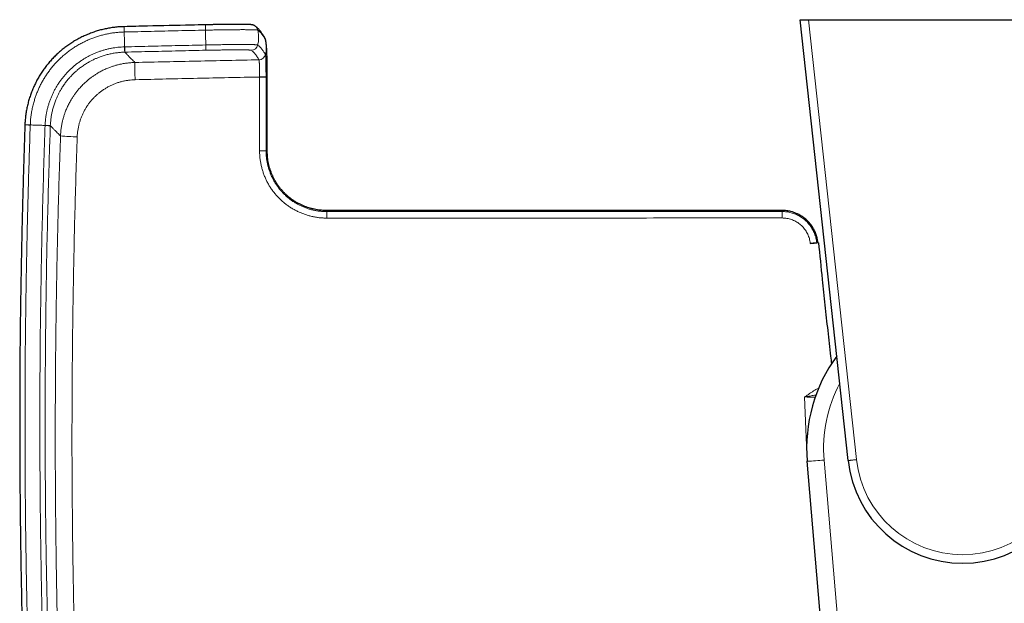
# Model space of a CAD drawing. Header units: millimetres. Extents: x 8 to 976, y 12 to 975.
# Tile 5 of 256: x 289 to 406, y 99 to 168. Entities that reach past the tile are written whole.
import ezdxf

# ---------------------------------------------------------------- set-up
doc = ezdxf.new("R2010")
doc.units = ezdxf.units.MM

msp = doc.modelspace()

# ---------------------------------------------------------------- linework, layer by layer
at = {"color": 7, "linetype": 'Continuous', "lineweight": 30}
for p, q in [((387.19, 115.71), (381.52, 167.7)), ((381.52, 167.7), (382.53, 167.7)), ((382.53, 167.7), (418.85, 167.7)), ((301.82, 166.87), (301.8, 166.87)), ((318.42, 165.53), (318.41, 165.54)), ((318.69, 152.2), (318.7, 160.92)), ((290.12, 155.31), (290.12, 155.3)), ((382.73, 141.3), (383.14, 141.34)), ((383.14, 141.34), (383.17, 141.34)), ((385.31, 80.84), (382.36, 115.62))]:
    msp.add_line(p, q, dxfattribs=at)
at = {"color": 252, "linetype": 'Continuous', "lineweight": 0}
for p, q in [((382.53, 167.7), (388.18, 115.82)), ((317.05, 166.51), (317.05, 166.51)), ((301.88, 163.88), (301.89, 163.88)), ((317.71, 162.97), (317.71, 162.97)), ((317.79, 160.95), (317.79, 160.94)), ((293.11, 155.2), (293.11, 155.21)), ((382.72, 141.33), (382.73, 141.3)), ((382.06, 123.21), (382.3, 117.5)), ((384.35, 115.77), (387.31, 80.99))]:
    msp.add_line(p, q, dxfattribs=at)
at = {"color": 252, "linetype": 'Continuous', "lineweight": 0, "flags": 128}
for points in [[(301.82, 166.25), (301.82, 166.32), (301.82, 166.4), (301.82, 166.47), (301.81, 166.53), (301.81, 166.59), (301.81, 166.65), (301.81, 166.7), (301.81, 166.75), (301.81, 166.79), (301.81, 166.82), (301.81, 166.84), (301.81, 166.86), (301.8, 166.87), (301.8, 166.87)], [(301.83, 166.25), (301.83, 166.32), (301.83, 166.4), (301.83, 166.47), (301.82, 166.53), (301.82, 166.59), (301.82, 166.65), (301.82, 166.7), (301.82, 166.75), (301.82, 166.79), (301.82, 166.82), (301.82, 166.84), (301.82, 166.86), (301.82, 166.87), (301.82, 166.87)], [(311.4, 166.47), (311.4, 166.54), (311.4, 166.62), (311.39, 166.69), (311.39, 166.75), (311.39, 166.81), (311.39, 166.87), (311.39, 166.92), (311.39, 166.97), (311.39, 167.01), (311.39, 167.04), (311.39, 167.06), (311.39, 167.08), (311.39, 167.09), (311.39, 167.09)], [(301.88, 163.88), (301.88, 163.88), (301.88, 163.89), (301.88, 163.91), (301.88, 163.94), (301.88, 163.97), (301.88, 164.01), (301.87, 164.05), (301.87, 164.1), (301.87, 164.16), (301.87, 164.22), (301.87, 164.29), (301.87, 164.35), (301.86, 164.42), (301.86, 164.5)], [(301.89, 163.88), (301.89, 163.88), (301.89, 163.89), (301.89, 163.91), (301.89, 163.94), (301.89, 163.97), (301.89, 164.01), (301.88, 164.05), (301.88, 164.11), (301.88, 164.16), (301.88, 164.22), (301.88, 164.29), (301.88, 164.35), (301.88, 164.42), (301.87, 164.5)], [(311.45, 164.1), (311.45, 164.1), (311.45, 164.11), (311.45, 164.13), (311.45, 164.16), (311.45, 164.19), (311.45, 164.23), (311.45, 164.27), (311.45, 164.32), (311.45, 164.38), (311.44, 164.44), (311.44, 164.51), (311.44, 164.57), (311.44, 164.64), (311.44, 164.72)], [(290.74, 155.29), (290.67, 155.29), (290.59, 155.29), (290.52, 155.3), (290.46, 155.3), (290.39, 155.3), (290.34, 155.3), (290.29, 155.31), (290.24, 155.31), (290.2, 155.31), (290.17, 155.31), (290.15, 155.31), (290.13, 155.31), (290.12, 155.31), (290.11, 155.31)], [(290.74, 155.28), (290.67, 155.28), (290.59, 155.28), (290.52, 155.29), (290.46, 155.29), (290.39, 155.29), (290.34, 155.29), (290.29, 155.3), (290.24, 155.3), (290.2, 155.3), (290.17, 155.3), (290.14, 155.3), (290.13, 155.3), (290.12, 155.3), (290.11, 155.3)], [(293.11, 155.21), (293.11, 155.21), (293.1, 155.21), (293.08, 155.21), (293.05, 155.21), (293.02, 155.21), (292.98, 155.21), (292.93, 155.21), (292.88, 155.21), (292.83, 155.22), (292.77, 155.22), (292.7, 155.22), (292.64, 155.22), (292.56, 155.23), (292.49, 155.23)], [(293.11, 155.2), (293.11, 155.2), (293.1, 155.2), (293.08, 155.2), (293.05, 155.2), (293.02, 155.2), (292.98, 155.2), (292.93, 155.2), (292.88, 155.2), (292.83, 155.21), (292.77, 155.21), (292.7, 155.21), (292.63, 155.21), (292.56, 155.21), (292.49, 155.22)], [(388.18, 115.82), (388.1, 115.81), (388.01, 115.8), (387.93, 115.79), (387.84, 115.78), (387.76, 115.77), (387.69, 115.76), (387.61, 115.75), (387.55, 115.75), (387.48, 115.74), (387.42, 115.73), (387.37, 115.73), (387.32, 115.72), (387.28, 115.72), (387.25, 115.71), (387.22, 115.71), (387.21, 115.71), (387.19, 115.71), (387.19, 115.71)]]:
    msp.add_lwpolyline(points, dxfattribs=at)
at = {"color": 7, "linetype": 'Continuous', "lineweight": 30, "flags": 128}
for points in [[(317.27, 166.94), (317.23, 166.97), (317.17, 167)], [(318.4, 165.55), (318.4, 165.55), (318.4, 165.56)], [(383.69, 141.4), (383.37, 141.36), (383.17, 141.34)]]:
    msp.add_lwpolyline(points, dxfattribs=at)
at = {"color": 252, "linetype": 'Continuous', "lineweight": 0}
for centre, radius, start, end in [((316.8, 166.3), 0.799, 12.3771, 54.0259), ((317.71, 165.16), 0.796, 12.3194, 29.0969), ((317.71, 165.16), 0.795, 12.3081, 27.3837), ((316.79, 164.9), 0.8, 271.2402, 347.117), ((354.62, 162.3), 51.54, 179.6035, 181.861), ((317.69, 163.77), 0.801, 271.2786, 346.9765), ((317.7, 163.77), 0.801, 271.28, 346.9288), ((317.94, 134.75), 26.2, 88.6593, 90.3322), ((317.91, 142.3), 18.64, 88.0199, 90.372), ((296.89, 184.07), 30.19, 265.1044, 268.8526), ((317.91, 134.58), 17.65, 87.9095, 90.3928), ((287.9, 144.43), 37.81, 359.8187, 0.9687), ((246, 144.44), 133.42, 359.9487, 0.2746), ((400.69, 117.16), 16.39, 152.1289, 184.8509), ((380.29, 157.75), 42.18, 272.8141, 275.5288), ((400.69, 117.18), 12.58, 186.2249, 353.7751)]:
    msp.add_arc(centre, radius, start, end, dxfattribs=at)
at = {"color": 7, "linetype": 'Continuous', "lineweight": 30}
for radius, start, end in [(18.39, 143.8022, 184.8509), (13.58, 186.2249, 353.7751)]:
    msp.add_arc((400.69, 117.18), radius, start, end, dxfattribs=at)
for points, knots in [([(301.8, 166.87), (301.75, 166.87), (301.6, 166.87), (301.37, 166.86), (301.09, 166.84), (300.81, 166.81), (300.54, 166.78), (300.26, 166.74), (299.99, 166.69), (299.72, 166.64), (299.45, 166.58), (299.18, 166.52), (298.91, 166.45), (298.64, 166.37), (298.38, 166.29), (298.12, 166.2), (297.86, 166.1), (297.6, 166), (297.35, 165.89), (297.09, 165.78), (296.84, 165.66), (296.59, 165.54), (296.35, 165.41), (296.1, 165.27), (295.86, 165.13), (295.63, 164.98), (295.4, 164.83), (295.17, 164.67), (294.95, 164.51), (294.73, 164.34), (294.51, 164.17), (294.3, 163.99), (294.09, 163.81), (293.89, 163.62), (293.68, 163.43), (293.49, 163.23), (293.3, 163.03), (293.11, 162.82), (292.93, 162.62), (292.76, 162.4), (292.59, 162.18), (292.42, 161.96), (292.26, 161.74), (292.1, 161.51), (291.95, 161.28), (291.81, 161.04), (291.67, 160.8), (291.53, 160.56), (291.41, 160.31), (291.28, 160.06), (291.17, 159.81), (291.06, 159.56), (290.95, 159.3), (290.85, 159.04), (290.76, 158.78), (290.67, 158.52), (290.59, 158.25), (290.51, 157.98), (290.45, 157.71), (290.38, 157.44), (290.33, 157.17), (290.28, 156.9), (290.23, 156.63), (290.2, 156.36), (290.17, 156.08), (290.14, 155.8), (290.12, 155.55), (290.12, 155.38), (290.12, 155.31)], [0, 0, 0, 0, 0.008932, 0.024219, 0.039549, 0.054881, 0.070163, 0.085508, 0.100873, 0.116196, 0.13142, 0.14663, 0.161908, 0.177181, 0.192458, 0.207749, 0.223101, 0.23832, 0.253582, 0.268897, 0.284252, 0.299631, 0.31502, 0.330398, 0.34575, 0.361061, 0.376317, 0.3915, 0.406701, 0.421981, 0.437285, 0.452607, 0.467942, 0.483284, 0.498625, 0.513959, 0.529281, 0.544584, 0.559864, 0.5751, 0.590337, 0.605608, 0.620906, 0.636223, 0.651552, 0.666885, 0.682209, 0.697518, 0.712802, 0.728053, 0.743298, 0.758486, 0.773746, 0.789062, 0.80442, 0.819803, 0.835195, 0.850575, 0.865927, 0.881233, 0.89648, 0.911637, 0.926856, 0.942165, 0.957475, 0.972783, 0.988087, 1, 1, 1, 1]), ([(311.39, 167.09), (310.82, 167.08), (308.55, 167.03), (305.36, 166.96), (302.73, 166.9), (301.82, 166.87)], [0, 0, 0, 0, 0.178527, 0.7119, 1, 1, 1, 1]), ([(317.17, 167), (317.16, 167.01), (317.14, 167.02), (317.1, 167.04), (317.05, 167.06), (317, 167.07), (316.97, 167.08), (316.93, 167.09), (316.9, 167.09), (316.87, 167.1), (316.82, 167.11), (316.77, 167.11), (316.7, 167.12), (316.63, 167.12), (316.56, 167.13), (316.49, 167.13), (316.4, 167.13), (316.32, 167.13), (316.23, 167.14), (316.13, 167.14), (316.03, 167.14), (315.93, 167.14), (315.82, 167.14), (315.71, 167.14), (315.59, 167.14), (315.47, 167.15), (315.34, 167.15), (315.21, 167.15), (315.07, 167.15), (314.93, 167.15), (314.79, 167.14), (314.65, 167.14), (314.5, 167.14), (314.34, 167.14), (314.18, 167.14), (314.02, 167.14), (313.85, 167.14), (313.68, 167.13), (313.51, 167.13), (313.33, 167.13), (313.15, 167.13), (312.97, 167.12), (312.79, 167.12), (312.61, 167.12), (312.42, 167.12), (312.24, 167.11), (312.06, 167.11), (311.89, 167.11), (311.72, 167.1), (311.55, 167.1), (311.44, 167.1), (311.39, 167.09)], [0, 0, 0, 0, 0.003869, 0.015143, 0.026654, 0.037606, 0.04697, 0.056342, 0.066785, 0.07937, 0.095175, 0.116754, 0.148211, 0.173875, 0.197898, 0.223389, 0.247757, 0.271497, 0.294907, 0.317959, 0.340796, 0.36348, 0.386058, 0.408564, 0.431024, 0.45347, 0.475917, 0.49838, 0.520353, 0.542019, 0.563749, 0.585565, 0.607475, 0.629494, 0.651636, 0.673908, 0.696316, 0.718868, 0.741505, 0.764188, 0.786742, 0.809186, 0.831541, 0.853828, 0.876066, 0.898279, 0.920489, 0.939856, 0.960632, 0.980748, 1, 1, 1, 1]), ([(318.4, 165.56), (318.37, 165.61), (318.31, 165.71), (318.22, 165.86), (318.12, 166.01), (318.02, 166.16), (317.93, 166.29), (317.83, 166.41), (317.74, 166.52), (317.64, 166.62), (317.54, 166.72), (317.44, 166.81), (317.35, 166.88), (317.29, 166.92), (317.27, 166.94)], [0, 0, 0, 0, 0.085891, 0.179802, 0.274269, 0.368319, 0.460845, 0.539644, 0.623353, 0.70469, 0.785861, 0.866651, 0.946772, 1, 1, 1, 1]), ([(318.5, 165.3), (318.5, 165.3), (318.5, 165.31), (318.49, 165.34), (318.48, 165.37), (318.47, 165.41), (318.45, 165.44), (318.44, 165.48), (318.43, 165.51), (318.42, 165.53), (318.42, 165.53)], [0, 0, 0, 0, 0.024489, 0.233512, 0.411493, 0.566554, 0.706086, 0.835896, 0.960662, 1, 1, 1, 1]), ([(318.49, 165.33), (318.49, 165.33), (318.49, 165.33), (318.5, 165.31), (318.5, 165.28), (318.5, 165.28)], [0, 0, 0, 0, 0.000131, 0.716505, 1, 1, 1, 1]), ([(318.7, 160.92), (318.7, 161), (318.7, 161.16), (318.69, 161.38), (318.69, 161.58), (318.69, 161.76), (318.69, 161.93), (318.69, 162.09), (318.69, 162.24), (318.69, 162.4), (318.68, 162.55), (318.68, 162.68), (318.68, 162.79), (318.68, 162.89), (318.67, 162.98), (318.67, 163.07), (318.67, 163.15), (318.67, 163.23), (318.67, 163.32), (318.66, 163.42), (318.66, 163.52), (318.66, 163.62), (318.65, 163.71), (318.65, 163.79), (318.65, 163.87), (318.64, 163.94), (318.64, 164), (318.64, 164.06), (318.63, 164.12), (318.63, 164.17), (318.63, 164.23), (318.63, 164.29), (318.62, 164.35), (318.62, 164.41), (318.61, 164.46), (318.61, 164.52), (318.6, 164.58), (318.6, 164.62), (318.6, 164.67), (318.59, 164.72), (318.58, 164.78), (318.58, 164.83), (318.57, 164.87), (318.57, 164.92), (318.56, 164.96), (318.55, 165.02), (318.54, 165.09), (318.52, 165.18), (318.51, 165.25), (318.5, 165.28)], [0, 0, 0, 0, 0.0437617, 0.0838626, 0.1207268, 0.1547086, 0.1861004, 0.2151277, 0.2419664, 0.2760793, 0.3063331, 0.3327993, 0.3554669, 0.3743744, 0.3938401, 0.4126137, 0.4306835, 0.4482786, 0.4682937, 0.4912499, 0.5171145, 0.542194, 0.5659102, 0.5844457, 0.6029375, 0.621639, 0.6406154, 0.6580112, 0.6728106, 0.6866215, 0.7032871, 0.7225774, 0.7410319, 0.7593144, 0.7788717, 0.7989717, 0.8156548, 0.8311902, 0.8457131, 0.860894, 0.8777741, 0.8928887, 0.9042876, 0.9144199, 0.9259442, 0.93923, 0.9564506, 0.9781892, 1, 1, 1, 1]), ([(290.11, 155.3), (290.11, 155.29), (290.08, 154.44), (290.03, 152.75), (289.95, 150.22), (289.88, 147.7), (289.81, 145.17), (289.75, 142.64), (289.7, 140.11), (289.65, 137.57), (289.61, 135.04), (289.57, 132.51), (289.54, 129.98), (289.52, 127.45), (289.51, 124.92), (289.5, 122.39), (289.5, 119.86), (289.5, 117.33), (289.51, 114.8), (289.53, 112.27), (289.55, 109.74), (289.58, 107.2), (289.62, 104.67), (289.66, 102.14), (289.71, 99.61), (289.76, 97.08), (289.82, 94.55), (289.89, 92.02), (289.97, 89.49), (290.03, 87.37), (290.08, 86.1), (290.09, 85.66)], [0, 0, 0, 0, 0.000334, 0.036616, 0.072923, 0.109249, 0.145586, 0.181929, 0.218266, 0.254603, 0.290941, 0.327279, 0.363617, 0.399955, 0.436293, 0.472631, 0.508968, 0.545305, 0.581642, 0.61798, 0.654317, 0.690654, 0.726991, 0.763327, 0.799664, 0.836001, 0.872338, 0.908676, 0.945015, 0.981354, 1, 1, 1, 1]), ([(325.7, 145.19), (325.6, 145.19), (325.4, 145.2), (325.09, 145.22), (324.76, 145.25), (324.43, 145.31), (324.09, 145.38), (323.75, 145.47), (323.43, 145.57), (323.11, 145.68), (322.79, 145.82), (322.47, 145.98), (322.15, 146.15), (321.83, 146.35), (321.53, 146.56), (321.24, 146.79), (320.97, 147.02), (320.71, 147.27), (320.45, 147.55), (320.21, 147.84), (319.97, 148.15), (319.75, 148.48), (319.56, 148.8), (319.4, 149.12), (319.26, 149.42), (319.13, 149.74), (319.02, 150.06), (318.92, 150.4), (318.84, 150.75), (318.77, 151.1), (318.73, 151.46), (318.7, 151.83), (318.69, 152.08), (318.69, 152.2)], [0, 0, 0, 0, 0.0270624, 0.0552924, 0.0847037, 0.1153176, 0.1471648, 0.1802859, 0.2097298, 0.2401864, 0.271651, 0.3039956, 0.337232, 0.3713904, 0.4065042, 0.4380469, 0.4703853, 0.5035545, 0.5374379, 0.5720013, 0.6073433, 0.6434705, 0.6799659, 0.7096229, 0.7399448, 0.7710023, 0.8023834, 0.8341499, 0.8664162, 0.89914, 0.9321063, 0.9656097, 1, 1, 1, 1]), ([(379.42, 145.2), (379.14, 145.2), (378.56, 145.2), (377.68, 145.2), (376.77, 145.2), (375.84, 145.2), (374.89, 145.2), (373.9, 145.2), (372.93, 145.2), (371.95, 145.2), (370.99, 145.2), (370, 145.2), (368.99, 145.2), (367.96, 145.2), (366.9, 145.2), (365.83, 145.2), (364.74, 145.2), (363.62, 145.2), (362.48, 145.2), (361.32, 145.2), (360.17, 145.2), (359.01, 145.2), (357.86, 145.2), (356.69, 145.2), (355.5, 145.2), (354.27, 145.2), (352.99, 145.2), (351.67, 145.2), (350.33, 145.2), (348.96, 145.2), (347.57, 145.2), (346.19, 145.2), (344.82, 145.2), (343.45, 145.2), (342.07, 145.2), (340.66, 145.2), (339.18, 145.2), (337.63, 145.2), (335.99, 145.2), (334.33, 145.2), (332.65, 145.2), (330.95, 145.19), (329.22, 145.19), (327.47, 145.19), (326.29, 145.19), (325.7, 145.19)], [0, 0, 0, 0, 0.015917, 0.032305, 0.049166, 0.066499, 0.084303, 0.10258, 0.121329, 0.13893, 0.156927, 0.175321, 0.194112, 0.213299, 0.232883, 0.252864, 0.273241, 0.294015, 0.315185, 0.336752, 0.358716, 0.379787, 0.401212, 0.422989, 0.445118, 0.467601, 0.491831, 0.516457, 0.541481, 0.566901, 0.592717, 0.618931, 0.644009, 0.669441, 0.695225, 0.721362, 0.747851, 0.777832, 0.808252, 0.839111, 0.87041, 0.902148, 0.934326, 0.966943, 1, 1, 1, 1]), ([(383.63, 141.39), (383.63, 141.44), (383.61, 141.57), (383.58, 141.77), (383.53, 141.99), (383.47, 142.22), (383.39, 142.45), (383.29, 142.69), (383.17, 142.94), (383.03, 143.18), (382.87, 143.43), (382.69, 143.66), (382.51, 143.87), (382.31, 144.07), (382.1, 144.25), (381.87, 144.42), (381.63, 144.59), (381.36, 144.73), (381.07, 144.87), (380.77, 144.98), (380.48, 145.07), (380.2, 145.13), (379.95, 145.17), (379.69, 145.2), (379.51, 145.2), (379.42, 145.2)], [0, 0, 0, 0, 0.026194, 0.060494, 0.096768, 0.134962, 0.174999, 0.216777, 0.260194, 0.305672, 0.353313, 0.402919, 0.445576, 0.489244, 0.533948, 0.580134, 0.627821, 0.676986, 0.727589, 0.779572, 0.83287, 0.873667, 0.915135, 0.957251, 1, 1, 1, 1]), ([(382.72, 141.33), (382.77, 141.33), (382.85, 141.34), (382.98, 141.35), (383.1, 141.37), (383.2, 141.38), (383.3, 141.38), (383.38, 141.39), (383.45, 141.39), (383.47, 141.39), (383.49, 141.4)], [0, 0, 0, 0, 0.124788, 0.249388, 0.374189, 0.499275, 0.624648, 0.749868, 0.874879, 1, 1, 1, 1]), ([(383.63, 141.39), (383.63, 141.39), (383.63, 141.39), (383.61, 141.4), (383.58, 141.4), (383.54, 141.4), (383.51, 141.4), (383.49, 141.4)], [0, 0, 0, 0, 0.217202, 0.411534, 0.606415, 0.802941, 1, 1, 1, 1]), ([(383.69, 141.4), (383.84, 139.95), (384.09, 137.5), (384.45, 134.04), (384.78, 131.03), (385.04, 128.72), (385.19, 127.42), (385.22, 127.13)], [0, 0, 0, 0, 0.304169, 0.515372, 0.726574, 0.937774, 1, 1, 1, 1])]:
    msp.add_open_spline(points, degree=3, knots=knots, dxfattribs=at)
at = {"color": 252, "linetype": 'Continuous', "lineweight": 0}
for points, knots in [([(290.74, 155.29), (290.74, 155.29), (290.77, 155.48), (290.76, 155.85), (290.84, 156.41), (290.92, 156.97), (291.04, 157.52), (291.18, 158.03), (291.33, 158.51), (291.49, 158.96), (291.67, 159.39), (291.86, 159.83), (292.08, 160.26), (292.32, 160.68), (292.58, 161.09), (292.85, 161.49), (293.14, 161.88), (293.45, 162.26), (293.77, 162.62), (294.12, 162.98), (294.5, 163.34), (294.91, 163.69), (295.34, 164.02), (295.79, 164.34), (296.24, 164.63), (296.69, 164.88), (297.14, 165.11), (297.57, 165.31), (298, 165.49), (298.45, 165.65), (298.91, 165.8), (299.38, 165.92), (299.86, 166.03), (300.34, 166.12), (300.83, 166.18), (301.32, 166.23), (301.65, 166.24), (301.82, 166.25), (301.82, 166.25)], [0, 0, 0, 0, 0.000003, 0.032761, 0.065578, 0.098415, 0.131232, 0.163989, 0.19148, 0.218994, 0.246509, 0.274, 0.302287, 0.3306, 0.358913, 0.387201, 0.415339, 0.443503, 0.471668, 0.499807, 0.531371, 0.563007, 0.594679, 0.626351, 0.657986, 0.68955, 0.71707, 0.744613, 0.772156, 0.799676, 0.827993, 0.856337, 0.884681, 0.912998, 0.941993, 0.971001, 0.999997, 1, 1, 1, 1]), ([(301.82, 166.25), (301.82, 166.14), (301.83, 165.92), (301.84, 165.6), (301.84, 165.29), (301.85, 165.01), (301.86, 164.75), (301.86, 164.58), (301.86, 164.5)], [0, 0, 0, 0, 0.18594, 0.37292, 0.560306, 0.707423, 0.85409, 1, 1, 1, 1]), ([(301.82, 166.25), (301.82, 166.25), (301.82, 166.25), (301.83, 166.25), (301.83, 166.25)], [0, 0, 0, 0, 0.006006, 1, 1, 1, 1]), ([(301.83, 166.25), (302.89, 166.27), (305.01, 166.32), (308.2, 166.4), (310.33, 166.44), (311.4, 166.47)], [0, 0, 0, 0, 0.331309, 0.665654, 1, 1, 1, 1]), ([(311.4, 166.47), (311.4, 166.47), (311.47, 166.47), (311.61, 166.47), (311.81, 166.48), (312.02, 166.48), (312.27, 166.48), (312.56, 166.49), (312.89, 166.49), (313.22, 166.5), (313.54, 166.5), (313.87, 166.51), (314.17, 166.51), (314.45, 166.52), (314.72, 166.52), (314.97, 166.52), (315.22, 166.52), (315.47, 166.52), (315.7, 166.53), (315.91, 166.53), (316.12, 166.52), (316.31, 166.52), (316.49, 166.52), (316.67, 166.52), (316.81, 166.52), (316.94, 166.51), (317.01, 166.51), (317.05, 166.51), (317.05, 166.51)], [0, 0, 0, 0, 0.0000084, 0.0291402, 0.0582714, 0.0875454, 0.1168187, 0.1642087, 0.2116344, 0.2590267, 0.3077006, 0.3564099, 0.4050834, 0.4482189, 0.4913785, 0.53451, 0.5786461, 0.6228089, 0.6669419, 0.70996, 0.7530041, 0.7960247, 0.8400224, 0.8840509, 0.9280502, 0.9639896, 0.9999953, 1, 1, 1, 1]), ([(311.4, 166.47), (311.4, 166.36), (311.41, 166.14), (311.41, 165.82), (311.42, 165.51), (311.43, 165.23), (311.43, 164.97), (311.44, 164.8), (311.44, 164.72)], [0, 0, 0, 0, 0.18594, 0.372919, 0.560305, 0.707423, 0.854087, 1, 1, 1, 1]), ([(317.05, 166.51), (317.05, 166.51), (317.09, 166.51), (317.2, 166.51), (317.31, 166.5), (317.41, 166.49), (317.49, 166.49), (317.54, 166.48), (317.57, 166.47), (317.58, 166.47), (317.58, 166.47), (317.58, 166.47)], [0, 0, 0, 0, 0.000027, 0.15653, 0.313465, 0.470548, 0.627497, 0.784006, 0.891991, 0.999975, 1, 1, 1, 1]), ([(317.58, 166.47), (317.6, 166.36), (317.64, 166.14), (317.67, 165.82), (317.68, 165.51), (317.66, 165.23), (317.63, 164.97), (317.59, 164.8), (317.57, 164.72)], [0, 0, 0, 0, 0.185952, 0.372936, 0.560323, 0.707437, 0.854097, 1, 1, 1, 1]), ([(317.58, 166.47), (317.62, 166.44), (317.69, 166.38), (317.8, 166.28), (317.91, 166.16), (318.03, 166.03), (318.14, 165.89), (318.25, 165.72), (318.37, 165.54), (318.45, 165.4), (318.49, 165.33)], [0, 0, 0, 0, 0.123227, 0.246457, 0.369685, 0.492915, 0.616153, 0.739393, 0.869694, 1, 1, 1, 1]), ([(318.49, 165.33), (318.51, 165.23), (318.55, 165.01), (318.58, 164.68), (318.58, 164.38), (318.56, 164.09), (318.53, 163.84), (318.49, 163.67), (318.48, 163.59)], [0, 0, 0, 0, 0.185956, 0.372943, 0.56033, 0.707443, 0.854101, 1, 1, 1, 1]), ([(318.49, 165.33), (318.49, 165.33), (318.49, 165.33), (318.49, 165.33), (318.49, 165.33)], [0, 0, 0, 0, 0.997697, 1, 1, 1, 1]), ([(301.86, 164.5), (301.86, 164.5), (301.73, 164.49), (301.47, 164.48), (301.08, 164.45), (300.7, 164.4), (300.31, 164.33), (299.92, 164.25), (299.53, 164.15), (299.15, 164.04), (298.77, 163.91), (298.4, 163.76), (298.03, 163.6), (297.67, 163.42), (297.32, 163.23), (296.97, 163.02), (296.63, 162.79), (296.29, 162.55), (295.97, 162.29), (295.67, 162.03), (295.38, 161.76), (295.1, 161.47), (294.83, 161.17), (294.57, 160.86), (294.32, 160.53), (294.08, 160.19), (293.86, 159.85), (293.66, 159.5), (293.48, 159.14), (293.31, 158.78), (293.15, 158.41), (293.01, 158.02), (292.89, 157.63), (292.78, 157.24), (292.68, 156.84), (292.61, 156.44), (292.55, 156.04), (292.51, 155.63), (292.51, 155.36), (292.49, 155.23), (292.49, 155.23)], [0, 0, 0, 0, 0.000005, 0.02685, 0.053718, 0.080589, 0.107438, 0.135007, 0.162599, 0.190189, 0.217756, 0.245291, 0.272851, 0.300413, 0.327952, 0.3563, 0.384676, 0.413052, 0.441402, 0.46893, 0.496482, 0.524033, 0.55156, 0.579889, 0.608244, 0.636596, 0.664923, 0.69245, 0.720001, 0.747549, 0.775073, 0.803391, 0.831735, 0.860076, 0.888391, 0.916281, 0.944195, 0.972108, 0.999996, 1, 1, 1, 1]), ([(293.11, 155.21), (293.12, 155.33), (293.13, 155.58), (293.17, 155.96), (293.22, 156.34), (293.3, 156.75), (293.41, 157.2), (293.55, 157.67), (293.7, 158.11), (293.86, 158.5), (294.03, 158.85), (294.2, 159.19), (294.41, 159.56), (294.66, 159.94), (294.95, 160.35), (295.24, 160.71), (295.53, 161.02), (295.79, 161.3), (296.07, 161.56), (296.39, 161.84), (296.76, 162.12), (297.17, 162.41), (297.56, 162.65), (297.93, 162.85), (298.27, 163.03), (298.63, 163.18), (299.02, 163.34), (299.45, 163.48), (299.93, 163.61), (300.41, 163.72), (300.9, 163.8), (301.39, 163.85), (301.72, 163.87), (301.88, 163.88)], [0, 0, 0, 0, 0.0278984, 0.0558215, 0.0837448, 0.1116431, 0.1483439, 0.1850729, 0.2217737, 0.250095, 0.2784421, 0.3067893, 0.3351108, 0.3718116, 0.4085405, 0.4452414, 0.4735634, 0.5019108, 0.5302583, 0.5585802, 0.5952971, 0.6320423, 0.6687595, 0.6970941, 0.725455, 0.7538154, 0.7821499, 0.8183675, 0.8546936, 0.8910753, 0.9274563, 0.9637823, 1, 1, 1, 1]), ([(301.87, 164.5), (301.87, 164.5), (301.87, 164.5), (301.86, 164.5), (301.86, 164.5)], [0, 0, 0, 0, 0.994289, 1, 1, 1, 1]), ([(311.44, 164.72), (310.37, 164.69), (308.24, 164.65), (305.05, 164.57), (302.93, 164.52), (301.87, 164.5)], [0, 0, 0, 0, 0.334478, 0.668956, 1, 1, 1, 1]), ([(301.89, 163.88), (302.94, 163.9), (305.07, 163.95), (308.25, 164.02), (310.39, 164.07), (311.45, 164.1)], [0, 0, 0, 0, 0.331044, 0.665523, 1, 1, 1, 1]), ([(303.08, 162.65), (303.02, 162.72), (302.88, 162.86), (302.7, 163.05), (302.53, 163.22), (302.39, 163.36), (302.27, 163.48), (302.17, 163.58), (302.09, 163.67), (302.01, 163.75), (301.94, 163.82), (301.91, 163.86), (301.89, 163.88)], [0, 0, 0, 0, 0.112442, 0.224884, 0.337346, 0.449809, 0.541495, 0.633181, 0.724867, 0.816577, 0.908288, 1, 1, 1, 1]), ([(317.57, 164.72), (317.57, 164.72), (317.57, 164.72), (317.55, 164.73), (317.51, 164.73), (317.44, 164.74), (317.34, 164.75), (317.23, 164.75), (317.11, 164.76), (316.97, 164.76), (316.81, 164.77), (316.63, 164.77), (316.44, 164.77), (316.23, 164.77), (316.01, 164.78), (315.77, 164.78), (315.51, 164.78), (315.25, 164.77), (314.97, 164.77), (314.67, 164.77), (314.33, 164.77), (313.97, 164.77), (313.59, 164.76), (313.21, 164.75), (312.84, 164.75), (312.48, 164.74), (312.13, 164.73), (311.79, 164.72), (311.55, 164.72), (311.44, 164.72), (311.44, 164.72)], [0, 0, 0, 0, 0.000006, 0.039419, 0.078942, 0.118503, 0.158026, 0.19744, 0.233941, 0.270556, 0.307231, 0.343909, 0.380528, 0.417032, 0.453648, 0.490386, 0.527183, 0.56398, 0.600718, 0.637335, 0.680178, 0.723153, 0.766174, 0.809151, 0.851993, 0.888964, 0.925997, 0.963026, 0.999994, 1, 1, 1, 1]), ([(311.45, 164.1), (311.55, 164.1), (311.75, 164.1), (312.06, 164.11), (312.36, 164.11), (312.67, 164.12), (313, 164.12), (313.33, 164.13), (313.66, 164.13), (313.98, 164.14), (314.29, 164.14), (314.59, 164.14), (314.88, 164.14), (315.15, 164.15), (315.4, 164.15), (315.64, 164.14), (315.85, 164.14), (316.05, 164.14), (316.23, 164.14), (316.38, 164.13), (316.51, 164.13), (316.61, 164.12), (316.69, 164.12), (316.75, 164.11), (316.79, 164.1), (316.8, 164.1), (316.81, 164.09)], [0, 0, 0, 0, 0.036899, 0.07386, 0.110826, 0.147731, 0.190739, 0.233881, 0.277068, 0.320208, 0.363218, 0.407077, 0.451095, 0.495163, 0.539177, 0.583036, 0.626853, 0.670821, 0.714835, 0.758792, 0.802605, 0.842013, 0.881529, 0.92108, 0.960595, 1, 1, 1, 1]), ([(316.81, 164.09), (316.85, 164.07), (316.93, 164.01), (317.04, 163.9), (317.15, 163.78), (317.27, 163.65), (317.38, 163.5), (317.49, 163.34), (317.6, 163.16), (317.68, 163.03), (317.71, 162.97)], [0, 0, 0, 0, 0.129538, 0.259078, 0.382561, 0.506045, 0.629539, 0.753033, 0.876515, 1, 1, 1, 1]), ([(318.48, 163.59), (318.44, 163.65), (318.36, 163.78), (318.25, 163.96), (318.14, 164.12), (318.03, 164.27), (317.92, 164.4), (317.8, 164.52), (317.69, 164.63), (317.61, 164.69), (317.57, 164.72)], [0, 0, 0, 0, 0.123482, 0.246967, 0.370451, 0.493934, 0.617427, 0.740921, 0.870459, 1, 1, 1, 1]), ([(303.08, 162.65), (302.92, 162.65), (302.59, 162.63), (302.09, 162.58), (301.63, 162.5), (301.22, 162.42), (300.85, 162.32), (300.48, 162.21), (300.08, 162.06), (299.65, 161.89), (299.2, 161.68), (298.8, 161.45), (298.44, 161.23), (298.12, 161.02), (297.81, 160.79), (297.48, 160.52), (297.13, 160.22), (296.78, 159.87), (296.47, 159.52), (296.2, 159.2), (295.97, 158.89), (295.76, 158.57), (295.53, 158.21), (295.31, 157.81), (295.09, 157.36), (294.92, 156.94), (294.77, 156.54), (294.66, 156.18), (294.56, 155.81), (294.47, 155.4), (294.39, 154.95), (294.33, 154.47), (294.32, 154.15), (294.31, 153.99)], [0, 0, 0, 0, 0.0367155, 0.0734593, 0.1101748, 0.1385063, 0.1668641, 0.1952214, 0.2235529, 0.2602861, 0.2970477, 0.3337813, 0.3621307, 0.3905061, 0.4188815, 0.4472309, 0.4838876, 0.520573, 0.5572301, 0.5855193, 0.6138344, 0.6421494, 0.6704383, 0.70702, 0.7436298, 0.7802114, 0.808439, 0.8366924, 0.8649457, 0.8931733, 0.9287736, 0.9643998, 1, 1, 1, 1]), ([(317.71, 162.97), (315.27, 162.92), (310.4, 162.82), (305.52, 162.71), (303.08, 162.65)], [0, 0, 0, 0, 0.499999, 1, 1, 1, 1]), ([(317.71, 162.97), (317.72, 162.96), (317.72, 162.95), (317.72, 162.93), (317.73, 162.88), (317.75, 162.8), (317.75, 162.69), (317.76, 162.57), (317.77, 162.42), (317.78, 162.26), (317.78, 162.08), (317.78, 161.89), (317.78, 161.69), (317.78, 161.5), (317.79, 161.32), (317.79, 161.13), (317.79, 161.01), (317.79, 160.95)], [0, 0, 0, 0, 0.0420808, 0.0841674, 0.1584547, 0.2329877, 0.3072688, 0.3815364, 0.4560344, 0.5302866, 0.6044508, 0.6788589, 0.7530329, 0.8146404, 0.8765241, 0.9383993, 1, 1, 1, 1]), ([(318.48, 163.59), (318.48, 163.59), (318.47, 163.59), (318.48, 163.59), (318.48, 163.59)], [0, 0, 0, 0, 0.002191, 1, 1, 1, 1]), ([(318.56, 160.94), (318.56, 160.94), (318.56, 161.01), (318.56, 161.14), (318.55, 161.33), (318.54, 161.52), (318.54, 161.71), (318.54, 161.9), (318.53, 162.09), (318.54, 162.29), (318.54, 162.48), (318.54, 162.65), (318.53, 162.81), (318.52, 162.96), (318.52, 163.1), (318.51, 163.22), (318.51, 163.33), (318.5, 163.41), (318.49, 163.48), (318.48, 163.53), (318.48, 163.57), (318.48, 163.58), (318.48, 163.59), (318.48, 163.59)], [0, 0, 0, 0, 0.000015, 0.049164, 0.098513, 0.148003, 0.197485, 0.246745, 0.302, 0.35743, 0.412784, 0.467935, 0.523507, 0.579295, 0.635147, 0.690809, 0.74654, 0.80248, 0.858512, 0.91435, 0.957167, 0.999985, 1, 1, 1, 1]), ([(296.28, 153.89), (296.29, 154.01), (296.3, 154.26), (296.35, 154.64), (296.41, 155.01), (296.5, 155.39), (296.61, 155.77), (296.74, 156.14), (296.89, 156.5), (297.06, 156.85), (297.25, 157.2), (297.46, 157.53), (297.68, 157.85), (297.93, 158.16), (298.19, 158.45), (298.47, 158.73), (298.77, 158.99), (299.07, 159.23), (299.4, 159.46), (299.73, 159.67), (300.08, 159.86), (300.43, 160.03), (300.8, 160.18), (301.17, 160.31), (301.55, 160.41), (301.94, 160.5), (302.33, 160.56), (302.72, 160.61), (302.98, 160.62), (303.11, 160.62)], [0, 0, 0, 0, 0.035601, 0.071228, 0.106829, 0.143845, 0.180978, 0.21817, 0.255362, 0.292494, 0.32951, 0.366604, 0.403816, 0.441086, 0.478358, 0.515569, 0.552663, 0.589845, 0.627144, 0.664504, 0.701864, 0.739164, 0.776346, 0.813524, 0.850818, 0.888172, 0.925527, 0.962822, 1, 1, 1, 1]), ([(303.11, 160.62), (305.56, 160.68), (310.45, 160.79), (315.34, 160.89), (317.79, 160.94)], [0, 0, 0, 0, 0.499999, 1, 1, 1, 1]), ([(317.79, 160.94), (317.79, 159.87), (317.79, 158.04), (317.79, 155.14), (317.79, 153.3), (317.79, 152.23)], [0, 0, 0, 0, 0.367627, 0.632401, 1, 1, 1, 1]), ([(318.55, 152.22), (318.55, 153.29), (318.55, 155.42), (318.56, 158.32), (318.56, 160.16), (318.56, 160.93)], [0, 0, 0, 0, 0.367599, 0.735198, 1, 1, 1, 1]), ([(318.69, 160.92), (318.69, 160.92), (318.69, 160.93), (318.66, 160.93), (318.62, 160.94), (318.58, 160.94), (318.56, 160.94)], [0, 0, 0, 0, 0.26458, 0.510689, 0.755995, 1, 1, 1, 1]), ([(318.56, 160.93), (318.56, 160.93), (318.56, 160.94), (318.56, 160.94), (318.56, 160.94)], [0, 0, 0, 0, 0.995715, 1, 1, 1, 1]), ([(290.72, 85.69), (290.69, 86.62), (290.6, 89.26), (290.47, 93.61), (290.35, 98.73), (290.25, 103.85), (290.18, 108.96), (290.14, 113.44), (290.13, 117.28), (290.12, 120.68), (290.13, 124.28), (290.15, 128.08), (290.19, 131.88), (290.24, 135.68), (290.31, 139.47), (290.39, 143.34), (290.49, 147.27), (290.61, 151.28), (290.7, 153.95), (290.74, 155.28)], [0, 0, 0, 0, 0.040319, 0.113868, 0.187419, 0.260971, 0.334522, 0.408071, 0.454035, 0.5, 0.554568, 0.609136, 0.663705, 0.718266, 0.772827, 0.827388, 0.884925, 0.942463, 1, 1, 1, 1]), ([(290.74, 155.29), (290.85, 155.29), (291.06, 155.28), (291.39, 155.27), (291.7, 155.26), (291.98, 155.25), (292.24, 155.24), (292.41, 155.23), (292.49, 155.23)], [0, 0, 0, 0, 0.1859406, 0.3729224, 0.5603078, 0.7074234, 0.8540898, 1, 1, 1, 1]), ([(290.74, 155.28), (290.74, 155.28), (290.74, 155.29), (290.74, 155.29), (290.74, 155.29)], [0, 0, 0, 0, 0.994049, 1, 1, 1, 1]), ([(292.49, 155.22), (292.45, 154.15), (292.38, 152.02), (292.27, 148.18), (292.15, 143.71), (292.04, 138.59), (291.96, 133.47), (291.9, 128.36), (291.88, 123.52), (291.87, 118.97), (291.89, 114.71), (291.92, 110.22), (291.98, 105.5), (292.06, 100.56), (292.17, 95.62), (292.31, 90.69), (292.42, 87.39), (292.47, 85.75)], [0, 0, 0, 0, 0.04603, 0.09206, 0.165714, 0.239369, 0.313025, 0.386681, 0.460335, 0.521709, 0.583084, 0.644458, 0.715565, 0.786674, 0.857783, 0.928892, 1, 1, 1, 1]), ([(292.49, 155.23), (292.49, 155.23), (292.49, 155.22), (292.49, 155.22), (292.49, 155.22)], [0, 0, 0, 0, 0.005666, 1, 1, 1, 1]), ([(293.09, 85.77), (293.04, 87.41), (292.93, 90.7), (292.8, 95.64), (292.69, 100.58), (292.6, 105.51), (292.54, 110.23), (292.51, 114.71), (292.5, 118.97), (292.5, 123.52), (292.53, 128.35), (292.58, 133.47), (292.66, 138.58), (292.77, 143.69), (292.89, 148.17), (293, 152), (293.08, 154.13), (293.11, 155.2)], [0, 0, 0, 0, 0.071108, 0.142216, 0.213326, 0.284435, 0.355542, 0.416916, 0.478291, 0.539665, 0.613319, 0.686975, 0.760631, 0.834286, 0.907941, 0.95397, 1, 1, 1, 1]), ([(293.11, 155.2), (293.13, 155.18), (293.17, 155.14), (293.23, 155.07), (293.31, 155), (293.4, 154.91), (293.5, 154.8), (293.62, 154.68), (293.76, 154.54), (293.93, 154.38), (294.11, 154.19), (294.24, 154.06), (294.31, 153.99)], [0, 0, 0, 0, 0.092275, 0.1845513, 0.2768269, 0.3691269, 0.4614289, 0.5537301, 0.6652877, 0.7768448, 0.888422, 1, 1, 1, 1]), ([(294.31, 153.99), (294.26, 152.5), (294.16, 149.52), (294.03, 145.05), (293.93, 140.58), (293.84, 136.11), (293.77, 131.64), (293.72, 127.17), (293.7, 122.7), (293.69, 118.22), (293.7, 113.75), (293.73, 109.28), (293.79, 104.8), (293.86, 100.32), (293.95, 95.84), (294.06, 91.36), (294.16, 88.38), (294.2, 86.89)], [0, 0, 0, 0, 0.066621, 0.133243, 0.199866, 0.266488, 0.333109, 0.399731, 0.466353, 0.532975, 0.599597, 0.666219, 0.732974, 0.799731, 0.866488, 0.933244, 1, 1, 1, 1]), ([(296.17, 86.9), (296.13, 88.39), (296.04, 91.36), (295.93, 95.82), (295.83, 100.29), (295.76, 104.75), (295.71, 109.21), (295.67, 113.68), (295.66, 118.14), (295.67, 122.6), (295.7, 127.07), (295.74, 131.53), (295.81, 136), (295.9, 140.47), (296, 144.95), (296.13, 149.42), (296.23, 152.4), (296.28, 153.89)], [0, 0, 0, 0, 0.066621, 0.133243, 0.199866, 0.266488, 0.333109, 0.399731, 0.466353, 0.532975, 0.599597, 0.666219, 0.732974, 0.799731, 0.866488, 0.933244, 1, 1, 1, 1]), ([(317.79, 152.23), (317.79, 152.09), (317.79, 151.79), (317.83, 151.36), (317.89, 150.92), (317.98, 150.49), (318.09, 150.06), (318.22, 149.63), (318.38, 149.22), (318.56, 148.81), (318.76, 148.41), (318.99, 148.03), (319.23, 147.66), (319.5, 147.3), (319.79, 146.96), (320.1, 146.63), (320.42, 146.33), (320.76, 146.04), (321.11, 145.77), (321.49, 145.52), (321.87, 145.3), (322.27, 145.09), (322.67, 144.91), (323.09, 144.75), (323.51, 144.61), (323.94, 144.5), (324.38, 144.41), (324.82, 144.35), (325.27, 144.31), (325.56, 144.31), (325.71, 144.31)], [0, 0, 0, 0, 0.03531, 0.070676, 0.106041, 0.141351, 0.177014, 0.21279, 0.248623, 0.284455, 0.320229, 0.355891, 0.391599, 0.42742, 0.463298, 0.499176, 0.534995, 0.570702, 0.60639, 0.642192, 0.678049, 0.713906, 0.749705, 0.785391, 0.821066, 0.856852, 0.892696, 0.92854, 0.964326, 1, 1, 1, 1]), ([(325.71, 145.07), (325.71, 145.07), (325.57, 145.07), (325.31, 145.07), (324.9, 145.11), (324.51, 145.16), (324.11, 145.24), (323.72, 145.34), (323.34, 145.46), (322.96, 145.61), (322.6, 145.77), (322.24, 145.96), (321.89, 146.16), (321.56, 146.39), (321.24, 146.63), (320.93, 146.89), (320.64, 147.17), (320.36, 147.46), (320.1, 147.77), (319.86, 148.09), (319.64, 148.42), (319.43, 148.77), (319.25, 149.13), (319.09, 149.5), (318.94, 149.87), (318.82, 150.26), (318.72, 150.65), (318.65, 151.04), (318.59, 151.43), (318.56, 151.83), (318.55, 152.09), (318.55, 152.22), (318.55, 152.22)], [0, 0, 0, 0, 0.000005, 0.035679, 0.071464, 0.107307, 0.143152, 0.178939, 0.214614, 0.250302, 0.286102, 0.321961, 0.357823, 0.393628, 0.429321, 0.465025, 0.500843, 0.53672, 0.572597, 0.608417, 0.644123, 0.679783, 0.715555, 0.751384, 0.787214, 0.822988, 0.858649, 0.893958, 0.929322, 0.964685, 0.999995, 1, 1, 1, 1]), ([(318.69, 152.2), (318.69, 152.21), (318.68, 152.21), (318.66, 152.21), (318.61, 152.22), (318.57, 152.22), (318.55, 152.22)], [0, 0, 0, 0, 0.254031, 0.503652, 0.752485, 1, 1, 1, 1]), ([(325.7, 145.19), (325.7, 145.19), (325.7, 145.19), (325.7, 145.16), (325.71, 145.13), (325.71, 145.09), (325.71, 145.07)], [0, 0, 0, 0, 0.221768, 0.482189, 0.741803, 1, 1, 1, 1]), ([(379.42, 145.2), (379.42, 145.2), (379.42, 145.2), (379.42, 145.17), (379.43, 145.14), (379.43, 145.1), (379.43, 145.08)], [0, 0, 0, 0, 0.221785, 0.48222, 0.741789, 1, 1, 1, 1]), ([(379.43, 145.08), (377.29, 145.08), (370.89, 145.07), (360.23, 145.07), (348.07, 145.07), (336.57, 145.07), (329.33, 145.07), (325.71, 145.07)], [0, 0, 0, 0, 0.119134, 0.357401, 0.59567, 0.797835, 1, 1, 1, 1]), ([(325.71, 144.31), (329.33, 144.31), (336.57, 144.31), (348.08, 144.31), (360.23, 144.31), (370.9, 144.32), (377.29, 144.32), (379.43, 144.32)], [0, 0, 0, 0, 0.202165, 0.40433, 0.642598, 0.880866, 1, 1, 1, 1]), ([(383.49, 141.4), (383.49, 141.4), (383.48, 141.49), (383.45, 141.67), (383.4, 141.94), (383.33, 142.21), (383.24, 142.47), (383.13, 142.72), (383, 142.96), (382.86, 143.2), (382.7, 143.43), (382.53, 143.64), (382.35, 143.85), (382.15, 144.04), (381.93, 144.22), (381.71, 144.38), (381.47, 144.53), (381.23, 144.66), (380.98, 144.77), (380.73, 144.86), (380.47, 144.94), (380.2, 145), (379.94, 145.05), (379.68, 145.07), (379.51, 145.08), (379.43, 145.08), (379.43, 145.08)], [0, 0, 0, 0, 0.00001, 0.04578, 0.091706, 0.137685, 0.18361, 0.229378, 0.275151, 0.32108, 0.367061, 0.412989, 0.458761, 0.504789, 0.550977, 0.597223, 0.643416, 0.689449, 0.734541, 0.77978, 0.825068, 0.870303, 0.915392, 0.957691, 0.99999, 1, 1, 1, 1]), ([(379.43, 144.32), (379.5, 144.31), (379.63, 144.31), (379.86, 144.29), (380.11, 144.25), (380.38, 144.18), (380.64, 144.09), (380.89, 143.98), (381.14, 143.84), (381.37, 143.69), (381.59, 143.51), (381.8, 143.32), (381.98, 143.11), (382.15, 142.89), (382.3, 142.65), (382.43, 142.41), (382.54, 142.15), (382.62, 141.88), (382.69, 141.61), (382.71, 141.42), (382.72, 141.33)], [0, 0, 0, 0, 0.042042, 0.084085, 0.140638, 0.197383, 0.254135, 0.310697, 0.368157, 0.425826, 0.483485, 0.54093, 0.598217, 0.655706, 0.713192, 0.770473, 0.827753, 0.885237, 0.942721, 1, 1, 1, 1]), ([(383.71, 124.24), (383.7, 124.23), (383.59, 124.18), (383.39, 124.08), (383.12, 123.92), (382.8, 123.72), (382.46, 123.48), (382.2, 123.3), (382.06, 123.21), (382.06, 123.21)], [0, 0, 0, 0, 0.018508, 0.182323, 0.346233, 0.51011, 0.752175, 0.994358, 1, 1, 1, 1]), ([(382.06, 123.21), (382.07, 123.21), (382.15, 123.22), (382.33, 123.25), (382.58, 123.3), (382.83, 123.34), (383.1, 123.39), (383.28, 123.42), (383.39, 123.44), (383.39, 123.44)], [0, 0, 0, 0, 0.009395, 0.196763, 0.384131, 0.573094, 0.762057, 0.983439, 1, 1, 1, 1]), ([(382.06, 123.21), (382.16, 123.21), (382.35, 123.2), (382.64, 123.2), (382.91, 123.2), (383.14, 123.2), (383.27, 123.2), (383.31, 123.2)], [0, 0, 0, 0, 0.226249, 0.452793, 0.679042, 0.890937, 1, 1, 1, 1])]:
    msp.add_open_spline(points, degree=3, knots=knots, dxfattribs=at)

doc.saveas('drawing.dxf')
